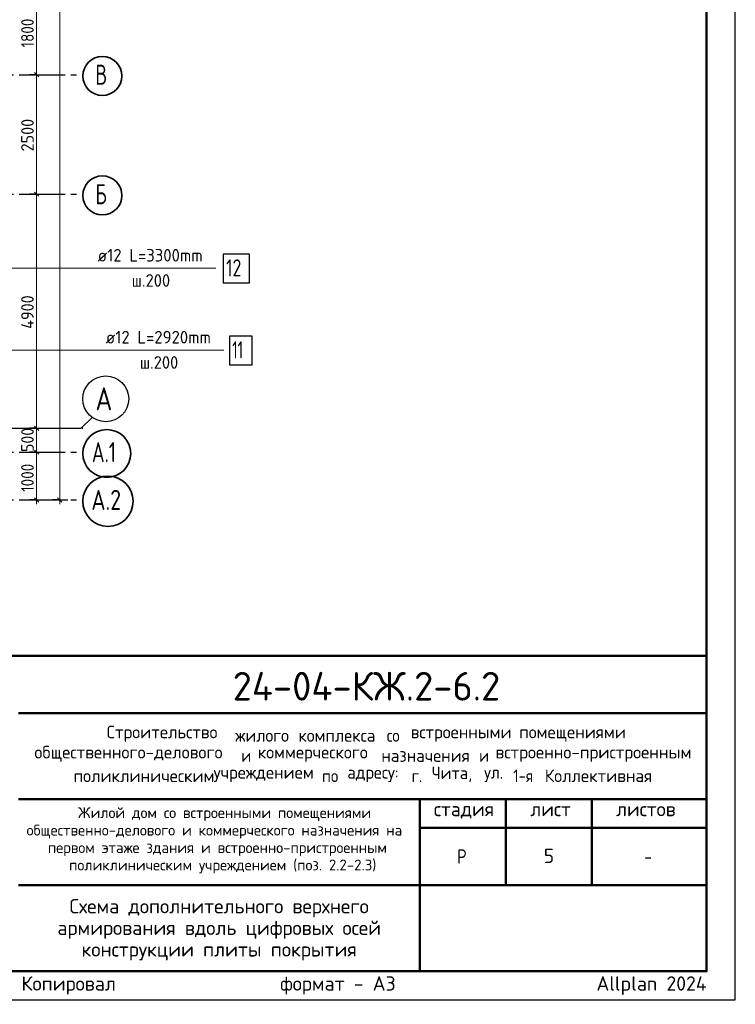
# Model space of a CAD drawing. Header units: millimetres. Extents: x 0 to 50400, y -244 to 35640.
# Tile 10 of 14: x 35426 to 50400, y -93 to 20513. Entities that reach past the tile are written whole.
import ezdxf

# ---------------------------------------------------------------- set-up
doc = ezdxf.new("R2010")
doc.units = ezdxf.units.MM
doc.linetypes.add('______5', pattern=[1320, 960, -120, 120, -120])
for name, color, linetype, lineweight in [('Standard', 7, 'Continuous', 25), ('Надписи', 7, 'Continuous', 25), ('Позиционная метка номер позиции', 7, 'Continuous', 13), ('Размерная линия_ общее', 7, 'Continuous', 13)]:
    doc.layers.add(name, color=color, linetype=linetype, lineweight=lineweight)
doc.layers.add('Оси', color=7, linetype='______5', true_color=0x656565)
doc.styles.add('ISOCPEUR', font='txt')

msp = doc.modelspace()

# ---------------------------------------------------------------- linework, layer by layer
at = {"color": 7, "linetype": 'Continuous', "lineweight": 25, "transparency": 33554687}
for points in [[(39684, 15007), (40236, 15007), (40236, 15607), (39684, 15607), (39684, 15007)], [(39813, 13292), (40293, 13292), (40293, 13892), (39813, 13892), (39813, 13292)]]:
    msp.add_lwpolyline(points, dxfattribs=at)
at = {"layer": 'Standard', "color": 7, "linetype": 'Continuous', "lineweight": 50, "transparency": 33554687}
for p, q in [((27600, 7200), (49800, 7200)), ((35400, 6000), (49800, 6000)), ((35400, 4200), (49800, 4200)), ((43800, 2400), (43800, 4200)), ((45600, 2400), (45600, 4200)), ((47400, 2400), (47400, 4200)), ((43800, 3600), (49800, 3600)), ((35400, 2400), (49800, 2400)), ((43800, 600), (43800, 2400)), ((43800, 600), (43800, 2400))]:
    msp.add_line(p, q, dxfattribs=at)
at = {"layer": 'Standard', "color": 7, "linetype": 'Continuous', "lineweight": 25, "transparency": 33554687}
for p, q in [((49800, 600), (49800, 7200)), ((27600, 600), (49800, 600)), ((27600, 600), (49800, 600)), ((27600, 600), (49800, 600))]:
    msp.add_line(p, q, dxfattribs=at)
msp.add_lwpolyline([(0, 0), (50400, 0), (50400, 35640), (0, 35640), (0, 0)], close=True, dxfattribs=at)
at = {"layer": 'Standard', "color": 7, "linetype": 'Continuous', "lineweight": 50, "transparency": 33554687}
msp.add_lwpolyline([(2400, 35040), (49800, 35040), (49800, 600), (2400, 600), (2400, 35040)], close=True, dxfattribs=at)
at = {"layer": 'Оси', "color": 8, "linetype": '______5', "lineweight": -3, "transparency": 33554687}
for p, q in [((9015, 19362), (36746, 19362)), ((9015, 16862), (36746, 16862)), ((9015, 11962), (36746, 11962)), ((9015, 11462), (36746, 11462)), ((9015, 10462), (36746, 10462))]:
    msp.add_line(p, q, dxfattribs=at)
at = {"layer": 'Оси', "color": 7, "linetype": 'Continuous', "lineweight": 25, "transparency": 33554687}
msp.add_lwpolyline([(34711, 11962), (36711, 11962), (36946, 12197)], dxfattribs=at)
at = {"layer": 'Оси', "color": 7, "linetype": 'Continuous', "lineweight": 35, "transparency": 33554687}
for centre, radius in [((37155, 19335), 409), ((37155, 16835), 409), ((37247, 11435), 501), ((37273, 10435), 527)]:
    msp.add_circle(centre, radius, dxfattribs=at)
at = {"layer": 'Оси', "color": 7, "linetype": 'Continuous', "lineweight": 25, "transparency": 33554687}
msp.add_circle((37226, 12578), 480, dxfattribs=at)
at = {"layer": 'Позиционная метка номер позиции', "color": 7, "linetype": 'Continuous', "lineweight": 13, "transparency": 33554687}
for points in [[(33215, 16505), (34410, 15310), (39530, 15310)], [(33215, 12400), (34410, 13595), (39700, 13595)]]:
    msp.add_lwpolyline(points, dxfattribs=at)
at = {"layer": 'Размерная линия_ общее', "color": 7, "linetype": 'Continuous', "lineweight": 13, "transparency": 33554687}
for p, q in [((35780, 19362), (35780, 21162)), ((35780, 16862), (35780, 19362)), ((35780, 11962), (35780, 16862)), ((35780, 11462), (35780, 11962)), ((35780, 10462), (35780, 10372)), ((36263, 10462), (36263, 10372))]:
    msp.add_line(p, q, dxfattribs=at)
at = {"layer": 'Размерная линия_ общее', "color": 7, "linetype": 'Continuous', "lineweight": 25, "transparency": 33554687}
for p, q in [((35825, 19317), (35735, 19407)), ((35825, 16817), (35735, 16907)), ((35825, 11917), (35735, 12007)), ((35825, 11417), (35735, 11507)), ((35825, 10417), (35735, 10507)), ((36308, 10417), (36218, 10507))]:
    msp.add_line(p, q, dxfattribs=at)
at = {"layer": 'Размерная линия_ общее', "color": 7, "linetype": 'Continuous', "lineweight": -3, "transparency": 33554687}
for p, q in [((35780, 19362), (35630, 19362)), ((35780, 19362), (35930, 19362)), ((35780, 16862), (35630, 16862)), ((35780, 16862), (35930, 16862)), ((35780, 11962), (35630, 11962)), ((35780, 11962), (35930, 11962)), ((35780, 11462), (35630, 11462)), ((35780, 11462), (35930, 11462)), ((35780, 10462), (35630, 10462)), ((35780, 10462), (35930, 10462)), ((36263, 10462), (36113, 10462)), ((36263, 10462), (36413, 10462)), ((36263, 10462), (36431, 10462))]:
    msp.add_line(p, q, dxfattribs=at)
at = {"layer": 'Размерная линия_ общее', "color": 7, "linetype": 'Continuous', "lineweight": 13, "transparency": 33554687}
for points in [[(36263, 10462), (36263, 20907), (36263, 20907), (36263, 32362)], [(35780, 10462), (35780, 10581), (35780, 10581), (35780, 11462)]]:
    msp.add_lwpolyline(points, dxfattribs=at)

# ---------------------------------------------------------------- texts
at = {"color": 7, "linetype": 'Continuous', "lineweight": 13, "transparency": 33554687, "attachment_point": 7, "style": 'ISOCPEUR'}
for s, insert, char_height, width in [('\\W0.96;ø12 L=3300mm ', (37055, 15451), 264, 2580.62), ('\\W0.75;12', (39744, 15139), 360, 566.74), ('\\W0.95;ш.200 ', (37768, 14923), 264, 1154.55), ('\\W0.96;ø12 L=2920mm ', (37225, 13736), 264, 2580.62), ('\\W0.63;11', (39873, 13424), 360, 472.5), ('\\W0.95;ш.200 ', (37938, 13208), 264, 1154.56)]:
    msp.add_mtext(s, dxfattribs=dict(at, insert=insert, char_height=char_height, width=width))
at = {"layer": 'Standard', "color": 7, "linetype": 'Continuous', "lineweight": 50, "transparency": 33554687, "insert": (39882, 6262), "char_height": 600, "width": 6049.91, "attachment_point": 7, "style": 'ISOCPEUR'}
msp.add_mtext('\\W0.98;24-04-КЖ.2-6.2', dxfattribs=at)
at = {"layer": 'Standard', "color": 7, "linetype": 'Continuous', "lineweight": 25, "transparency": 33554687, "attachment_point": 7, "style": 'ISOCPEUR'}
for s, insert, char_height, width in [('\\W0.98;Строительство ', (37245, 5402), 264, 2820.83), ('\\W0.96;жилого ', (39937, 5402), 264, 1446.12), ('\\W0.97;комплекса ', (41257, 5402), 264, 1975.29), ('\\W0.90;со ', (43105, 5402), 264, 620.97), ('\\W0.98;встроенными ', (43607, 5402), 264, 2398.16), ('\\W0.98;помещениями', (45877, 5402), 264, 2292.21), ('\\W0.99;общественного-делового ', (35733, 4980), 264, 4457.19), ('\\W0.87;и ', (40063, 4980), 264, 457.48), ('\\W0.98;коммерческого ', (40406, 4980), 264, 2714.91), ('\\W0.97;назначения ', (42993, 4980), 264, 2173.24), ('\\W0.87;и ', (45039, 4980), 264, 457.46), ('\\W0.99;встроенно-пристроенным', (45382, 4980), 264, 4298.92), ('\\W0.98;поликлиническим ', (36552, 4557), 264, 3058.06), ('\\W0.98;учреждением ', (39482, 4557), 264, 2397.9), ('\\W0.91;по ', (41752, 4557), 264, 647.69), ('\\W0.96;адресу: ', (42280, 4557), 264, 1472.67), ('\\W0.89;г. ', (43627, 4557), 264, 539.49), ('\\W0.95;Чита, ', (44049, 4557), 264, 1221.07), ('\\W0.92;ул. ', (45145, 4557), 264, 728.23), ('\\W0.86;1-я ', (45752, 4557), 264, 773.52), ('\\W0.98;Коллективная', (46412, 4557), 264, 2450.61), ('\\W0.99;стадия    лист     листов', (44091, 3795), 300, 5247.11), ('\\W0.80;Р', (44580, 2850), 300, 359.84), ('\\W0.78;-', (48495, 2850), 300, 326.39)]:
    msp.add_mtext(s, dxfattribs=dict(at, insert=insert, char_height=char_height, width=width))
at = {"layer": 'Standard', "color": 7, "linetype": 'Continuous', "lineweight": 18, "transparency": 33554687, "char_height": 228, "attachment_point": 7, "style": 'ISOCPEUR'}
for s, insert, width in [('\\W0.99;Жилой дом со встроенными помещениями', (36647, 3741), 6015.25), ('\\W0.99;общественно-делового и коммерческого назначения на', (35570, 3376), 8168.16), ('\\W0.99;первом этаже здания и встроенно-пристроенным', (36015, 3011), 7279.77), ('\\W0.99;поликлиническим учреждением (поз. 2.2-2.3)', (36459, 2646), 6390.3)]:
    msp.add_mtext(s, dxfattribs=dict(at, insert=insert, width=width))
at = {"layer": 'Standard', "color": 7, "linetype": 'Continuous', "lineweight": 25, "transparency": 33554687, "insert": (39600, 2110), "char_height": 300, "width": 6710.25, "attachment_point": 2, "line_spacing_factor": 0.903614}
msp.add_mtext('\\A1;{\\fISOCPEUR|i0|b0;\\H300.000000;\\W1.000000;\\C7;Схема дополнительного верхнего}\\P{\\fISOCPEUR|i0|b0;\\H300.000000;\\W1.000000;\\C7;армирования вдоль цифровых осей}\\P{\\fISOCPEUR|i0|b0;\\H300.000000;\\W1.000000;\\C7;конструкции плиты покрытия}\\P', dxfattribs=at)
at = {"layer": 'Standard', "color": 8, "linetype": 'Continuous', "lineweight": 13, "transparency": 33554687, "insert": (49800, 297), "char_height": 300, "width": 14099.36, "attachment_point": 6, "style": 'ISOCPEUR'}
msp.add_mtext('\\A1;{\\fISOCPEUR|i0|b0;\\H300.000000;\\W1.000000;\\C8;Копировал                  формат - А3                      Allplan 2024}\\P', dxfattribs=at)
at = {"layer": 'Надписи', "color": 7, "linetype": 'Continuous', "lineweight": 13, "transparency": 33554687, "insert": (46500, 3012), "char_height": 300, "width": 326.67, "attachment_point": 5, "style": 'ISOCPEUR'}
msp.add_mtext('\\A1;{\\fISOCPEUR|i0|b0;\\H300.000000;\\W1.000000;\\C7;5}\\P', dxfattribs=at)
at = {"layer": 'Оси', "color": 7, "linetype": 'Continuous', "lineweight": 35, "transparency": 33554687, "attachment_point": 7, "style": 'ISOCPEUR'}
for s, insert, char_height, width in [('\\W0.70;В', (37008, 19152), 420, 440.78), ('\\W0.70;Б', (37008, 16652), 420, 440.78), ('\\W0.82;А', (37010, 12338), 480, 628.24), ('\\W0.71;А.1', (36935, 11252), 420, 773.24), ('\\W0.79;А.2', (36924, 10252), 420, 864)]:
    msp.add_mtext(s, dxfattribs=dict(at, insert=insert, char_height=char_height, width=width))
at = {"layer": 'Размерная линия_ общее', "color": 7, "linetype": 'Continuous', "lineweight": 25, "transparency": 33554687, "char_height": 264, "attachment_point": 7, "rotation": 90, "style": 'ISOCPEUR'}
for s, insert, width in [('\\W0.87;1800', (35720, 19932), 800.28), ('\\W0.93;2500', (35720, 17756), 861.72), ('\\W0.93;4900', (35720, 14043), 888.46), ('\\W0.91;500', (35720, 11467), 674.39), ('\\W0.87;1000', (35720, 10632), 800.28)]:
    msp.add_mtext(s, dxfattribs=dict(at, insert=insert, width=width))

doc.saveas('drawing.dxf')
